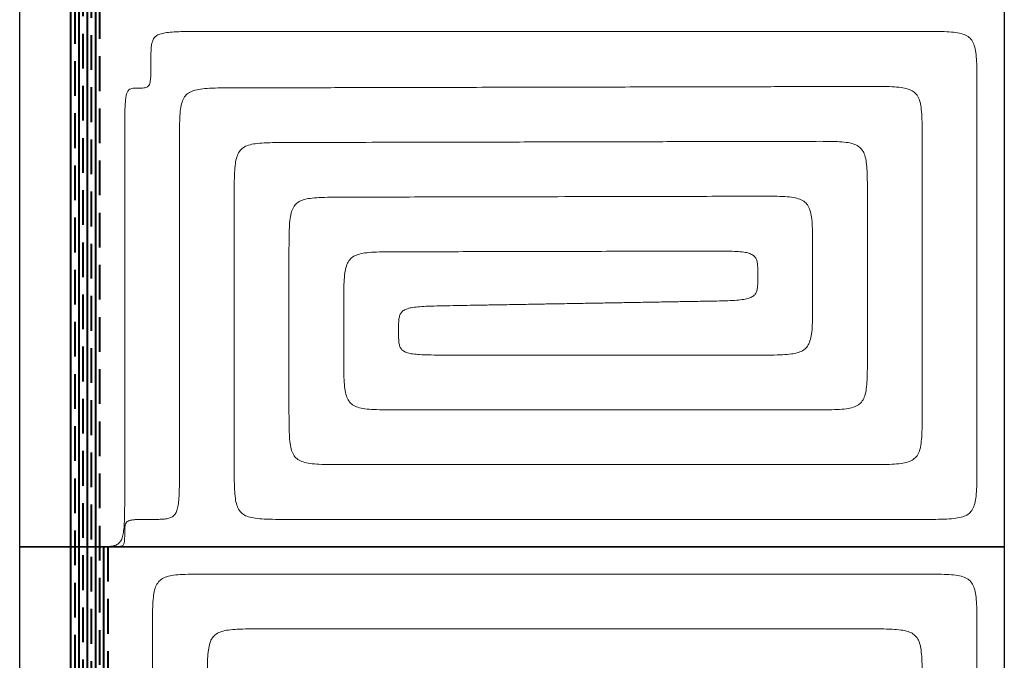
# Model space of a CAD drawing. Header units: millimetres. Extents: x 206445 to 335272, y 14092 to 100072.
# Tile 35 of 38: x 323107 to 326702, y 51022 to 53362. Entities that reach past the tile are written whole.
import ezdxf
from ezdxf.lldxf.tags import DXFTag

# ---------------------------------------------------------------- set-up
doc = ezdxf.new("R2010")
doc.units = ezdxf.units.MM
doc.linetypes.add('DASHED', pattern=[19.05, 12.7, -6.35])
doc.layers.add('IS_Ogrzewanie_płaszczyznowe', color=7, linetype='SOLID', true_color=0x008000)
doc.layers.add('IS_Powrót', color=5, linetype='DASHED', lineweight=35, true_color=0x0000ff)
doc.layers.add('IS_Zasilanie', color=1, linetype='SOLID', lineweight=35, true_color=0xff0000)
doc.layers.add('IS_Rys.pętli_o.p._Powrót', color=251, linetype='DASH', lineweight=0)
doc.layers.add('IS_Rys.pętli_o.p._Zasilanie', color=76, linetype='SOLID', lineweight=0)
tags = doc.linetypes.add('DASH', pattern=[15, 10, -5]).pattern_tags.tags
tags[6:7] = [DXFTag(74, 4), DXFTag(75, 0), DXFTag(340, '0'), DXFTag(46, 0.0), DXFTag(50, 0.0), DXFTag(44, 0.0), DXFTag(45, 0.0)]
tags[4:5] = [DXFTag(74, 4), DXFTag(75, 0), DXFTag(340, '0'), DXFTag(46, 0.0), DXFTag(50, 0.0), DXFTag(44, 0.0), DXFTag(45, 0.0)]
tags = doc.linetypes.add('SOLID', pattern=[10, 10, 0]).pattern_tags.tags
tags[6:7] = [DXFTag(74, 4), DXFTag(75, 0), DXFTag(340, '0'), DXFTag(46, 0.0), DXFTag(50, 0.0), DXFTag(44, 0.0), DXFTag(45, 0.0)]
tags[4:5] = [DXFTag(74, 4), DXFTag(75, 0), DXFTag(340, '0'), DXFTag(46, 0.0), DXFTag(50, 0.0), DXFTag(44, 0.0), DXFTag(45, 0.0)]

msp = doc.modelspace()

# ---------------------------------------------------------------- linework, layer by layer
at = {"layer": 'IS_Ogrzewanie_płaszczyznowe'}
for p, q in [((323106.5, 51436.7), (323106.5, 53418.7)), ((326702.2, 53418.7), (326702.2, 51436.7)), ((323106.5, 51436.7), (326702.2, 51436.7)), ((323106.5, 49454.7), (323106.5, 51436.7)), ((326702.2, 51436.7), (323106.5, 51436.7)), ((326702.2, 51436.7), (326702.2, 49454.7))]:
    msp.add_line(p, q, dxfattribs=at)
at = {"layer": 'IS_Powrót', "color": 4, "lineweight": 40, "ltscale": 10}
for p, q in [((323367.9, 55400.7), (323367.9, 46915.3)), ((323337.6, 54834.5), (323337.6, 46945.6)), ((323307.6, 54734.5), (323307.6, 46975.6)), ((323397.9, 53418.7), (323397.9, 46885.3)), ((323427.9, 51436.7), (323427.9, 46855.3))]:
    msp.add_line(p, q, dxfattribs=at)
at = {"layer": 'IS_Rys.pętli_o.p._Powrót', "ltscale": 10}
for points, knots in [([(323690, 52912.2), (323690, 52928.7), (323690, 52958.9), (323690.8, 53000), (323693.2, 53033.1), (323698.3, 53059.3), (323707.4, 53079.9), (323722.3, 53094.9), (323742.9, 53104), (323769.1, 53109.2), (323802.2, 53111.7), (323843.3, 53112.5), (323873.4, 53112.6), (323890, 53112.6)], [0, 0, 0, 0, 4.973761, 9.047483, 12.321307, 14.922127, 17.04105, 18.97702, 21.095943, 23.696763, 26.970588, 31.04431, 36.01807, 36.01807, 36.01807, 36.01807]), ([(323890, 53112.6), (323908, 53112.7), (323975.1, 53112.8), (324115.9, 53113.1), (324329.5, 53113.6), (324595.3, 53114.2), (324892.4, 53114.9), (325199.9, 53115.6), (325496.9, 53116.2), (325762.7, 53116.9), (325976.4, 53117.3), (326117.1, 53117.7), (326184.3, 53117.8), (326202.2, 53117.8)], [0, 0, 0, 0, 5.385305, 20.151465, 42.213846, 69.487812, 99.888729, 131.331964, 161.732882, 189.006848, 211.069228, 225.835388, 231.220693, 231.220693, 231.220693, 231.220693]), ([(326202.2, 53117.8), (326218.8, 53117.9), (326249, 53118), (326290, 53117.3), (326323.1, 53114.9), (326349.4, 53109.9), (326369.9, 53100.8), (326384.8, 53086), (326394, 53065.4), (326399, 53039.2), (326401.5, 53006.1), (326402.2, 52965), (326402.2, 52934.9), (326402.2, 52918.3)], [0, 0, 0, 0, 4.973693, 9.046939, 12.319478, 14.917842, 17.033028, 18.964626, 21.079813, 23.678177, 26.950715, 31.023962, 35.997655, 35.997655, 35.997655, 35.997655]), ([(323690, 51736.7), (323690, 51745.9), (323690, 51780), (323690, 51851.6), (323690, 51960.2), (323690, 52095.3), (323690, 52246.3), (323690, 52402.6), (323690, 52553.6), (323690, 52688.7), (323690, 52797.4), (323690, 52868.9), (323690, 52903), (323690, 52912.2)], [0, 0, 0, 0, 2.737631, 10.244038, 21.459492, 35.324267, 50.778634, 66.762865, 82.217232, 96.082007, 107.297462, 114.803869, 117.541499, 117.541499, 117.541499, 117.541499]), ([(326402.2, 52918.3), (326402.2, 52910.7), (326402.2, 52882.2), (326402.2, 52822.4), (326402.2, 52731.7), (326402.2, 52618.9), (326402.2, 52492.8), (326402.2, 52362.3), (326402.2, 52236.2), (326402.2, 52123.3), (326402.2, 52032.6), (326402.2, 51972.9), (326402.2, 51944.4), (326402.2, 51936.7)], [0, 0, 0, 0, 2.286098, 8.554432, 17.920059, 29.49804, 42.403433, 55.751296, 68.656689, 80.234669, 89.600297, 95.868631, 98.154729, 98.154729, 98.154729, 98.154729]), ([(324090, 52513.1), (324090, 52529.6), (324090, 52559.8), (324090.8, 52600.9), (324093.2, 52634), (324098.3, 52660.2), (324107.4, 52680.8), (324122.3, 52695.8), (324142.9, 52704.9), (324169.1, 52710.1), (324202.2, 52712.6), (324243.3, 52713.4), (324273.4, 52713.5), (324290, 52713.5)], [0, 0, 0, 0, 4.973761, 9.047483, 12.321307, 14.922127, 17.04105, 18.97702, 21.095943, 23.696763, 26.970588, 31.04431, 36.01807, 36.01807, 36.01807, 36.01807]), ([(324290, 52713.5), (324301.8, 52713.5), (324345.7, 52713.6), (324437.7, 52713.9), (324577.5, 52714.2), (324751.3, 52714.6), (324945.6, 52715), (325146.7, 52715.5), (325341, 52715.9), (325514.8, 52716.3), (325654.5, 52716.6), (325746.6, 52716.8), (325790.5, 52716.9), (325802.2, 52716.9)], [0, 0, 0, 0, 3.52204, 13.179246, 27.608249, 45.445677, 65.32816, 85.892329, 105.774812, 123.61224, 138.041243, 147.698449, 151.220489, 151.220489, 151.220489, 151.220489]), ([(325802.2, 52716.9), (325818.8, 52717), (325849, 52717.1), (325890, 52716.4), (325923.1, 52714), (325949.4, 52709), (325969.9, 52699.9), (325984.8, 52685.1), (325994, 52664.5), (325999, 52638.3), (326001.5, 52605.2), (326002.2, 52564.1), (326002.2, 52534), (326002.2, 52517.4)], [0, 0, 0, 0, 4.973693, 9.046939, 12.319478, 14.917842, 17.033028, 18.964626, 21.079813, 23.678177, 26.950715, 31.023962, 35.997655, 35.997655, 35.997655, 35.997655]), ([(324090, 51936.7), (324090, 51941.2), (324090, 51958), (324090, 51993), (324090, 52046.3), (324090, 52112.5), (324090, 52186.6), (324090, 52263.2), (324090, 52337.3), (324090, 52403.5), (324090, 52456.8), (324090, 52491.9), (324090, 52508.6), (324090, 52513.1)], [0, 0, 0, 0, 1.342289, 5.02276, 10.521816, 17.319861, 24.8973, 32.734537, 40.311976, 47.110022, 52.609078, 56.289548, 57.631837, 57.631837, 57.631837, 57.631837]), ([(326002.2, 52517.4), (326002.2, 52516), (326002.2, 52510.7), (326002.2, 52499.7), (326002.2, 52483.1), (326002.2, 52462.3), (326002.2, 52439.1), (326002.2, 52415.1), (326002.2, 52391.9), (326002.2, 52371.1), (326002.2, 52354.4), (326002.2, 52343.4), (326002.2, 52338.2), (326002.2, 52336.7)], [0, 0, 0, 0, 0.420729, 1.574339, 3.297969, 5.428756, 7.803837, 10.260349, 12.63543, 14.766217, 16.489847, 17.643458, 18.064186, 18.064186, 18.064186, 18.064186]), ([(324490, 52225.4), (324490, 52232.7), (324490, 52246.1), (324490.8, 52264.4), (324493.3, 52279.4), (324498.9, 52291.8), (324509.1, 52301.1), (324523.8, 52307.2), (324543.5, 52311.3), (324569.3, 52313.9), (324602.2, 52315.6), (324643.3, 52316.6), (324673.4, 52317.2), (324690, 52317.4)], [0, 0, 0, 0, 2.203933, 4.012992, 5.490456, 6.75406, 8.011809, 9.516983, 11.474937, 14.030551, 17.295903, 21.369105, 26.342929, 26.342929, 26.342929, 26.342929]), ([(324690, 52317.4), (324693.5, 52317.5), (324706.8, 52317.7), (324734.5, 52318.2), (324776.7, 52318.9), (324829.1, 52319.9), (324887.7, 52320.9), (324948.4, 52321.9), (325007, 52322.9), (325059.4, 52323.9), (325101.6, 52324.6), (325129.3, 52325.1), (325142.6, 52325.3), (325146.1, 52325.4)], [0, 0, 0, 0, 1.062522, 3.975888, 8.328799, 13.709958, 19.708064, 25.91182, 31.909927, 37.291085, 41.643997, 44.557363, 45.619884, 45.619884, 45.619884, 45.619884]), ([(326002.2, 52336.7), (326002.2, 52320.2), (326002.2, 52290), (326001.5, 52248.9), (325999, 52215.8), (325994, 52189.6), (325984.8, 52169), (325970, 52154.1), (325949.4, 52145), (325923.1, 52139.9), (325890, 52137.5), (325849, 52136.7), (325818.8, 52136.7), (325802.2, 52136.7)], [0, 0, 0, 0, 4.973727, 9.047211, 12.320392, 14.919985, 17.03704, 18.970826, 21.087881, 23.687474, 26.960655, 31.034139, 36.007866, 36.007866, 36.007866, 36.007866]), ([(324690, 52136.7), (324673.4, 52136.7), (324643.3, 52136.7), (324602.3, 52137.1), (324569.3, 52138.2), (324543.5, 52140.3), (324523.8, 52144.1), (324509.1, 52150), (324498.9, 52159.1), (324493.3, 52171.4), (324490.8, 52186.4), (324490, 52204.6), (324490, 52218), (324490, 52225.4)], [0, 0, 0, 0, 4.973708, 9.046101, 12.30926, 14.860623, 16.811695, 18.307286, 19.554295, 20.809278, 22.281888, 24.089125, 26.292798, 26.292798, 26.292798, 26.292798]), ([(325802.2, 52136.7), (325793.6, 52136.7), (325761.3, 52136.7), (325693.6, 52136.7), (325590.8, 52136.7), (325463, 52136.7), (325320.1, 52136.7), (325172.2, 52136.7), (325029.3, 52136.7), (324901.4, 52136.7), (324798.7, 52136.7), (324731, 52136.7), (324698.7, 52136.7), (324690, 52136.7)], [0, 0, 0, 0, 2.590398, 9.693103, 20.305379, 33.424493, 48.047708, 63.172292, 77.795507, 90.914621, 101.526897, 108.629602, 111.22, 111.22, 111.22, 111.22]), ([(324290, 51736.7), (324273.4, 51736.7), (324243.3, 51736.7), (324202.2, 51737.5), (324169.1, 51739.9), (324142.9, 51745), (324122.3, 51754.1), (324107.4, 51769), (324098.3, 51789.6), (324093.2, 51815.8), (324090.8, 51848.9), (324090, 51890), (324090, 51920.2), (324090, 51936.7)], [0, 0, 0, 0, 4.973727, 9.047211, 12.320392, 14.919985, 17.03704, 18.970826, 21.087881, 23.687474, 26.960655, 31.034139, 36.007866, 36.007866, 36.007866, 36.007866]), ([(326402.2, 51936.7), (326402.2, 51920.2), (326402.2, 51890), (326401.5, 51848.9), (326399, 51815.8), (326394, 51789.6), (326384.8, 51769), (326370, 51754.1), (326349.4, 51745), (326323.1, 51739.9), (326290, 51737.5), (326249, 51736.7), (326218.8, 51736.7), (326202.2, 51736.7)], [0, 0, 0, 0, 4.973727, 9.047211, 12.320392, 14.919985, 17.03704, 18.970826, 21.087881, 23.687474, 26.960655, 31.034139, 36.007866, 36.007866, 36.007866, 36.007866]), ([(323590, 51536.7), (323598.3, 51536.7), (323613.4, 51536.7), (323634, 51537.5), (323650.8, 51540), (323664.5, 51545.5), (323674.9, 51555.6), (323681.7, 51570.4), (323686, 51590.2), (323688.4, 51616), (323689.7, 51649), (323690, 51690), (323690, 51720.2), (323690, 51736.7)], [0, 0, 0, 0, 2.486897, 4.525676, 6.180838, 7.566947, 8.890051, 10.418843, 12.381443, 14.936057, 18.199887, 22.272352, 27.246062, 27.246062, 27.246062, 27.246062]), ([(326202.2, 51736.7), (326187.4, 51736.7), (326131.8, 51736.7), (326015.5, 51736.7), (325838.7, 51736.7), (325618.9, 51736.7), (325373.3, 51736.7), (325119, 51736.7), (324873.3, 51736.7), (324653.5, 51736.7), (324476.8, 51736.7), (324360.4, 51736.7), (324304.9, 51736.7), (324290, 51736.7)], [0, 0, 0, 0, 4.453659, 16.665304, 34.910939, 57.466566, 82.608189, 108.611811, 133.753434, 156.309061, 174.554696, 186.766341, 191.22, 191.22, 191.22, 191.22]), ([(323490, 51486.7), (323490, 51490.9), (323490, 51498.4), (323490.4, 51508.7), (323491.6, 51517.1), (323494.4, 51524), (323499.4, 51529.2), (323506.9, 51532.6), (323516.7, 51534.7), (323529.7, 51536), (323546.1, 51536.6), (323566.7, 51536.8), (323581.7, 51536.7), (323590, 51536.7)], [0, 0, 0, 0, 1.243449, 2.262838, 3.090419, 3.783474, 4.445025, 5.209421, 6.190722, 7.468029, 9.099943, 11.136176, 13.623031, 13.623031, 13.623031, 13.623031]), ([(323440.8, 51436.7), (323444.9, 51436.7), (323452.3, 51436.7), (323462.4, 51436.9), (323470.6, 51437.5), (323477, 51438.8), (323482.1, 51441.1), (323485.8, 51444.8), (323488, 51450), (323489.2, 51456.5), (323489.8, 51464.8), (323490, 51475.1), (323490, 51482.6), (323490, 51486.7)], [0, 0, 0, 0, 1.223537, 2.225625, 3.030928, 3.670907, 4.193301, 4.672895, 5.200582, 5.850008, 6.668204, 7.686565, 8.929996, 8.929996, 8.929996, 8.929996]), ([(323391.6, 51436.7), (323392, 51436.7), (323393.4, 51436.7), (323396.4, 51436.7), (323401, 51436.7), (323406.6, 51436.7), (323413, 51436.7), (323419.5, 51436.7), (323425.8, 51436.7), (323431.5, 51436.7), (323436, 51436.7), (323439, 51436.7), (323440.4, 51436.7), (323440.8, 51436.7)], [0, 0, 0, 0, 0.114591, 0.42879, 0.898242, 1.478588, 2.12547, 2.79453, 3.441412, 4.021758, 4.49121, 4.805409, 4.92, 4.92, 4.92, 4.92]), ([(323791.6, 50936.7), (323791.6, 50953.3), (323791.6, 50983.5), (323792.4, 51024.6), (323794.8, 51057.7), (323799.9, 51083.9), (323809, 51104.5), (323823.9, 51119.4), (323844.5, 51128.5), (323870.7, 51133.6), (323903.8, 51136), (323944.9, 51136.8), (323975, 51136.7), (323991.6, 51136.7)], [0, 0, 0, 0, 4.973727, 9.047211, 12.320392, 14.919985, 17.03704, 18.970826, 21.087881, 23.687474, 26.960655, 31.034139, 36.007866, 36.007866, 36.007866, 36.007866]), ([(323991.6, 51136.7), (324008.8, 51136.7), (324073, 51136.7), (324207.5, 51136.7), (324411.8, 51136.7), (324665.9, 51136.7), (324949.9, 51136.7), (325243.9, 51136.7), (325527.9, 51136.7), (325782, 51136.7), (325986.3, 51136.7), (326120.8, 51136.7), (326185.1, 51136.7), (326202.2, 51136.7)], [0, 0, 0, 0, 5.148655, 19.265935, 40.358813, 66.43426, 95.499249, 125.560751, 154.62574, 180.701187, 201.794065, 215.911345, 221.06, 221.06, 221.06, 221.06]), ([(326202.2, 51136.7), (326218.8, 51136.7), (326249, 51136.8), (326290, 51136), (326323.1, 51133.6), (326349.4, 51128.5), (326370, 51119.4), (326384.8, 51104.5), (326394, 51083.9), (326399, 51057.7), (326401.5, 51024.6), (326402.2, 50983.5), (326402.2, 50953.3), (326402.2, 50936.7)], [0, 0, 0, 0, 4.973727, 9.047211, 12.320392, 14.919985, 17.03704, 18.970826, 21.087881, 23.687474, 26.960655, 31.034139, 36.007866, 36.007866, 36.007866, 36.007866])]:
    msp.add_open_spline(points, degree=3, knots=knots, dxfattribs=at)
at = {"layer": 'IS_Rys.pętli_o.p._Zasilanie', "ltscale": 10}
for points, knots in [([(323585.9, 53215.3), (323585.9, 53223.9), (323585.8, 53239.5), (323586.6, 53260.8), (323589.1, 53278.2), (323594.6, 53292.3), (323604.6, 53303.1), (323619.5, 53310.1), (323639.3, 53314.5), (323665.1, 53317.1), (323698.1, 53318.4), (323739.1, 53318.8), (323769.3, 53318.7), (323785.9, 53318.7)], [0, 0, 0, 0, 2.571698, 4.679816, 6.389767, 7.815644, 9.162401, 10.70176, 12.668069, 15.223732, 18.487778, 22.560267, 27.533977, 27.533977, 27.533977, 27.533977]), ([(323785.9, 53318.7), (323806.2, 53318.7), (323882.2, 53318.7), (324041.4, 53318.7), (324283.2, 53318.7), (324583.9, 53318.7), (324920.1, 53318.7), (325268, 53318.7), (325604.1, 53318.7), (325904.9, 53318.7), (326146.7, 53318.7), (326305.9, 53318.7), (326381.9, 53318.7), (326402.2, 53318.7)], [0, 0, 0, 0, 6.093701, 22.802236, 47.766753, 78.6284, 113.028325, 148.607675, 183.0076, 213.869247, 238.833764, 255.542299, 261.636, 261.636, 261.636, 261.636]), ([(326402.2, 53318.7), (326418.8, 53318.7), (326449, 53318.8), (326490, 53318), (326523.1, 53315.6), (326549.4, 53310.5), (326570, 53301.4), (326584.8, 53286.5), (326594, 53265.9), (326599, 53239.7), (326601.5, 53206.6), (326602.2, 53165.5), (326602.2, 53135.3), (326602.2, 53118.7)], [0, 0, 0, 0, 4.973727, 9.047211, 12.320392, 14.919985, 17.03704, 18.970826, 21.087881, 23.687474, 26.960655, 31.034139, 36.007866, 36.007866, 36.007866, 36.007866]), ([(323537.9, 53111.9), (323541.9, 53111.9), (323549.1, 53111.9), (323559, 53112.3), (323567.1, 53113.6), (323573.7, 53116.5), (323578.7, 53121.8), (323581.9, 53129.4), (323583.9, 53139.6), (323585.1, 53152.9), (323585.7, 53170), (323585.9, 53191.2), (323585.9, 53206.8), (323585.9, 53215.3)], [0, 0, 0, 0, 1.191725, 2.168921, 2.96401, 3.63695, 4.295491, 5.074724, 6.085577, 7.405336, 9.092672, 11.198315, 13.769971, 13.769971, 13.769971, 13.769971]), ([(323490, 52911.9), (323490, 52928.5), (323490, 52958.7), (323490.2, 52999.7), (323490.8, 53032.6), (323492, 53058.3), (323494, 53077.8), (323497, 53092), (323501.5, 53102.1), (323508.2, 53108.4), (323516.7, 53111.2), (323526.7, 53111.9), (323534, 53111.9), (323537.9, 53111.9)], [0, 0, 0, 0, 4.973705, 9.045909, 12.307333, 14.850269, 16.771204, 18.177299, 19.201618, 20.025826, 20.857622, 21.838957, 23.030751, 23.030751, 23.030751, 23.030751]), ([(326602.2, 53118.7), (326602.2, 53108), (326602.2, 53067.9), (326602.2, 52983.8), (326602.2, 52856.1), (326602.2, 52697.2), (326602.2, 52519.6), (326602.2, 52335.9), (326602.2, 52158.3), (326602.2, 51999.4), (326602.2, 51871.7), (326602.2, 51787.6), (326602.2, 51747.5), (326602.2, 51736.7)], [0, 0, 0, 0, 3.218783, 12.044478, 25.231104, 41.532682, 59.703231, 78.496769, 96.667318, 112.968896, 126.155522, 134.981217, 138.2, 138.2, 138.2, 138.2]), ([(323490, 51636.7), (323490, 51646.6), (323490, 51683.7), (323490, 51761.3), (323490, 51879.1), (323490, 52025.7), (323490, 52189.6), (323490, 52359.1), (323490, 52523), (323490, 52669.5), (323490, 52787.4), (323490, 52865), (323490, 52902), (323490, 52911.9)], [0, 0, 0, 0, 2.969991, 11.113515, 23.280897, 38.322464, 55.088542, 72.429458, 89.195536, 104.237103, 116.404485, 124.548009, 127.518, 127.518, 127.518, 127.518]), ([(323890, 52712.6), (323890, 52729.2), (323890, 52759.4), (323890.8, 52800.4), (323893.2, 52833.5), (323898.3, 52859.8), (323907.4, 52880.4), (323922.3, 52895.3), (323942.9, 52904.5), (323969.1, 52909.6), (324002.2, 52912.1), (324043.3, 52913), (324073.4, 52913), (324090, 52913.1)], [0, 0, 0, 0, 4.973761, 9.047483, 12.321307, 14.922127, 17.04105, 18.97702, 21.095943, 23.696763, 26.970588, 31.04431, 36.01807, 36.01807, 36.01807, 36.01807]), ([(324090, 52913.1), (324104.9, 52913.1), (324160.4, 52913.2), (324276.8, 52913.5), (324453.5, 52913.9), (324673.3, 52914.4), (324919, 52914.9), (325173.3, 52915.5), (325418.9, 52916.1), (325638.7, 52916.6), (325815.5, 52917), (325931.8, 52917.2), (325987.4, 52917.4), (326002.2, 52917.4)], [0, 0, 0, 0, 4.453673, 16.665356, 34.911047, 57.466744, 82.608445, 108.612146, 133.753847, 156.309544, 174.555235, 186.766918, 191.220591, 191.220591, 191.220591, 191.220591]), ([(326002.2, 52917.4), (326018.8, 52917.4), (326049, 52917.5), (326090, 52916.9), (326123.1, 52914.5), (326149.4, 52909.5), (326169.9, 52900.4), (326184.8, 52885.5), (326194, 52865), (326199, 52838.7), (326201.5, 52805.6), (326202.2, 52764.6), (326202.2, 52734.4), (326202.2, 52717.8)], [0, 0, 0, 0, 4.973693, 9.046939, 12.319478, 14.917842, 17.033028, 18.964626, 21.079813, 23.678177, 26.950715, 31.023962, 35.997655, 35.997655, 35.997655, 35.997655]), ([(326202.2, 52717.8), (326202.2, 52713.3), (326202.2, 52696.5), (326202.2, 52661.1), (326202.2, 52607.4), (326202.2, 52540.6), (326202.2, 52465.9), (326202.2, 52388.7), (326202.2, 52314), (326202.2, 52247.2), (326202.2, 52193.5), (326202.2, 52158.1), (326202.2, 52141.3), (326202.2, 52136.7)], [0, 0, 0, 0, 1.353413, 5.064385, 10.609014, 17.463398, 25.103635, 33.005823, 40.646059, 47.500443, 53.045072, 56.756044, 58.109458, 58.109458, 58.109458, 58.109458]), ([(323890, 51736.7), (323890, 51744.3), (323890, 51772.7), (323890, 51832.1), (323890, 51922.2), (323890, 52034.4), (323890, 52159.8), (323890, 52289.6), (323890, 52414.9), (323890, 52527.1), (323890, 52617.3), (323890, 52676.7), (323890, 52705), (323890, 52712.6)], [0, 0, 0, 0, 2.272868, 8.504924, 17.816349, 29.327323, 42.158027, 55.428641, 68.259345, 79.77032, 89.081745, 95.313801, 97.586668, 97.586668, 97.586668, 97.586668]), ([(324290, 52313.5), (324290, 52330.1), (324290, 52360.3), (324290.8, 52401.3), (324293.2, 52434.4), (324298.3, 52460.7), (324307.4, 52481.3), (324322.3, 52496.2), (324342.9, 52505.4), (324369.1, 52510.5), (324402.2, 52513), (324443.3, 52513.9), (324473.4, 52513.9), (324490, 52514)], [0, 0, 0, 0, 4.973761, 9.047483, 12.321307, 14.922127, 17.04105, 18.97702, 21.095943, 23.696763, 26.970588, 31.04431, 36.01807, 36.01807, 36.01807, 36.01807]), ([(324490, 52514), (324498.7, 52514), (324531, 52514.1), (324598.7, 52514.2), (324701.4, 52514.4), (324829.3, 52514.7), (324972.2, 52515.1), (325120.1, 52515.4), (325263, 52515.7), (325390.8, 52516), (325493.6, 52516.2), (325561.3, 52516.4), (325593.6, 52516.5), (325602.2, 52516.5)], [0, 0, 0, 0, 2.590407, 9.693137, 20.30545, 33.424609, 48.047875, 63.172511, 77.795778, 90.914937, 101.52725, 108.629979, 111.220387, 111.220387, 111.220387, 111.220387]), ([(325602.2, 52516.5), (325618.8, 52516.5), (325649, 52516.6), (325690, 52516.4), (325722.9, 52515.3), (325748.8, 52513.2), (325768.4, 52509.4), (325783.2, 52503.4), (325793.4, 52494.2), (325799, 52481.7), (325801.5, 52466.5), (325802.2, 52447.9), (325802.2, 52434.3), (325802.2, 52426.8)], [0, 0, 0, 0, 4.973693, 9.045988, 12.308939, 14.86014, 16.811726, 18.310184, 19.565416, 20.836185, 22.3319, 24.169058, 26.409593, 26.409593, 26.409593, 26.409593]), ([(325802.2, 52426.8), (325802.2, 52419.4), (325802.2, 52405.8), (325801.5, 52387.2), (325799, 52371.9), (325793.3, 52359.3), (325783.2, 52349.9), (325768.5, 52343.6), (325748.8, 52339.5), (325723, 52336.8), (325690, 52335.1), (325649, 52334.1), (325618.8, 52333.6), (325602.3, 52333.3)], [0, 0, 0, 0, 2.24083, 4.080047, 5.581252, 6.861801, 8.129288, 9.638733, 11.598223, 14.15431, 17.419781, 21.493005, 26.466831, 26.466831, 26.466831, 26.466831]), ([(325602.3, 52333.3), (325598.7, 52333.2), (325585.5, 52333), (325557.7, 52332.5), (325515.6, 52331.8), (325463.1, 52330.9), (325404.5, 52329.8), (325343.9, 52328.8), (325285.3, 52327.8), (325232.8, 52326.9), (325190.7, 52326.1), (325162.9, 52325.7), (325149.7, 52325.4), (325146.1, 52325.4)], [0, 0, 0, 0, 1.062522, 3.975888, 8.328799, 13.709958, 19.708064, 25.91182, 31.909927, 37.291085, 41.643997, 44.557363, 45.619884, 45.619884, 45.619884, 45.619884]), ([(324290, 52136.7), (324290, 52138.1), (324290, 52143.3), (324290, 52154), (324290, 52170.4), (324290, 52190.7), (324290, 52213.4), (324290, 52236.9), (324290, 52259.6), (324290, 52279.9), (324290, 52296.3), (324290, 52307), (324290, 52312.1), (324290, 52313.5)], [0, 0, 0, 0, 0.411711, 1.540596, 3.227282, 5.312399, 7.636573, 10.040433, 12.364608, 14.449724, 16.136411, 17.265295, 17.677006, 17.677006, 17.677006, 17.677006]), ([(324490, 51936.7), (324473.4, 51936.7), (324443.3, 51936.7), (324402.2, 51937.5), (324369.1, 51939.9), (324342.9, 51945), (324322.3, 51954.1), (324307.4, 51969), (324298.3, 51989.6), (324293.2, 52015.8), (324290.8, 52048.9), (324290, 52090), (324290, 52120.2), (324290, 52136.7)], [0, 0, 0, 0, 4.973727, 9.047211, 12.320392, 14.919985, 17.03704, 18.970826, 21.087881, 23.687474, 26.960655, 31.034139, 36.007866, 36.007866, 36.007866, 36.007866]), ([(326202.2, 52136.7), (326202.2, 52120.2), (326202.2, 52090), (326201.5, 52048.9), (326199, 52015.8), (326194, 51989.6), (326184.8, 51969), (326170, 51954.1), (326149.4, 51945), (326123.1, 51939.9), (326090, 51937.5), (326049, 51936.7), (326018.8, 51936.7), (326002.2, 51936.7)], [0, 0, 0, 0, 4.973727, 9.047211, 12.320392, 14.919985, 17.03704, 18.970826, 21.087881, 23.687474, 26.960655, 31.034139, 36.007866, 36.007866, 36.007866, 36.007866]), ([(326002.2, 51936.7), (325990.5, 51936.7), (325946.6, 51936.7), (325854.5, 51936.7), (325714.8, 51936.7), (325541, 51936.7), (325346.7, 51936.7), (325145.6, 51936.7), (324951.3, 51936.7), (324777.5, 51936.7), (324637.7, 51936.7), (324545.7, 51936.7), (324501.8, 51936.7), (324490, 51936.7)], [0, 0, 0, 0, 3.522029, 13.179204, 27.608159, 45.44553, 65.327949, 85.892051, 105.77447, 123.611841, 138.040796, 147.697971, 151.22, 151.22, 151.22, 151.22]), ([(324090, 51536.7), (324073.4, 51536.7), (324043.3, 51536.7), (324002.2, 51537.5), (323969.1, 51539.9), (323942.9, 51545), (323922.3, 51554.1), (323907.4, 51569), (323898.3, 51589.6), (323893.2, 51615.8), (323890.8, 51648.9), (323890, 51690), (323890, 51720.2), (323890, 51736.7)], [0, 0, 0, 0, 4.973727, 9.047211, 12.320392, 14.919985, 17.03704, 18.970826, 21.087881, 23.687474, 26.960655, 31.034139, 36.007866, 36.007866, 36.007866, 36.007866]), ([(326602.2, 51736.7), (326602.2, 51720.2), (326602.2, 51690), (326601.5, 51648.9), (326599, 51615.8), (326594, 51589.6), (326584.8, 51569), (326570, 51554.1), (326549.4, 51545), (326523.1, 51539.9), (326490, 51537.5), (326449, 51536.7), (326418.8, 51536.7), (326402.2, 51536.7)], [0, 0, 0, 0, 4.973727, 9.047211, 12.320392, 14.919985, 17.03704, 18.970826, 21.087881, 23.687474, 26.960655, 31.034139, 36.007866, 36.007866, 36.007866, 36.007866]), ([(323390.8, 51436.7), (323399, 51436.7), (323414, 51436.7), (323434.5, 51437.5), (323451.1, 51440), (323464.8, 51445.5), (323475.1, 51455.6), (323481.8, 51470.4), (323486, 51490.2), (323488.5, 51516), (323489.7, 51549), (323490, 51590), (323490, 51620.2), (323490, 51636.7)], [0, 0, 0, 0, 2.467003, 4.489515, 6.131831, 7.508642, 8.826251, 10.352604, 12.314352, 14.868725, 18.132505, 22.204965, 27.178675, 27.178675, 27.178675, 27.178675]), ([(326402.2, 51536.7), (326384.3, 51536.7), (326317.1, 51536.7), (326176.4, 51536.7), (325962.7, 51536.7), (325696.9, 51536.7), (325399.9, 51536.7), (325092.4, 51536.7), (324795.3, 51536.7), (324529.5, 51536.7), (324315.9, 51536.7), (324175.1, 51536.7), (324108, 51536.7), (324090, 51536.7)], [0, 0, 0, 0, 5.385289, 20.151405, 42.213719, 69.487603, 99.88843, 131.33157, 161.732397, 189.006281, 211.068595, 225.834711, 231.22, 231.22, 231.22, 231.22]), ([(323291.6, 51436.7), (323292.4, 51436.7), (323295.3, 51436.7), (323301.3, 51436.7), (323310.5, 51436.7), (323321.9, 51436.7), (323334.6, 51436.7), (323347.8, 51436.7), (323360.6, 51436.7), (323372, 51436.7), (323381.1, 51436.7), (323387.2, 51436.7), (323390.1, 51436.7), (323390.8, 51436.7)], [0, 0, 0, 0, 0.231044, 0.864553, 1.811089, 2.981217, 4.2855, 5.6345, 6.938783, 8.108911, 9.055447, 9.688956, 9.92, 9.92, 9.92, 9.92]), ([(323591.6, 51136.7), (323591.6, 51153.3), (323591.6, 51183.5), (323592.4, 51224.6), (323594.8, 51257.7), (323599.9, 51283.9), (323609, 51304.5), (323623.9, 51319.4), (323644.5, 51328.5), (323670.7, 51333.6), (323703.8, 51336), (323744.9, 51336.8), (323775, 51336.7), (323791.6, 51336.7)], [0, 0, 0, 0, 4.973727, 9.047211, 12.320392, 14.919985, 17.03704, 18.970826, 21.087881, 23.687474, 26.960655, 31.034139, 36.007866, 36.007866, 36.007866, 36.007866]), ([(323791.6, 51336.7), (323811.9, 51336.7), (323887.7, 51336.7), (324046.6, 51336.7), (324287.9, 51336.7), (324587.9, 51336.7), (324923.3, 51336.7), (325270.5, 51336.7), (325605.9, 51336.7), (325906, 51336.7), (326147.2, 51336.7), (326306.1, 51336.7), (326382, 51336.7), (326402.2, 51336.7)], [0, 0, 0, 0, 6.080285, 22.752036, 47.661593, 78.455297, 112.779489, 148.280511, 182.604703, 213.398407, 238.307964, 254.979715, 261.06, 261.06, 261.06, 261.06]), ([(326402.2, 51336.7), (326418.8, 51336.7), (326449, 51336.8), (326490, 51336), (326523.1, 51333.6), (326549.4, 51328.5), (326570, 51319.4), (326584.8, 51304.5), (326594, 51283.9), (326599, 51257.7), (326601.5, 51224.6), (326602.2, 51183.5), (326602.2, 51153.3), (326602.2, 51136.7)], [0, 0, 0, 0, 4.973727, 9.047211, 12.320392, 14.919985, 17.03704, 18.970826, 21.087881, 23.687474, 26.960655, 31.034139, 36.007866, 36.007866, 36.007866, 36.007866]), ([(323591.6, 49654.7), (323591.6, 49666.3), (323591.6, 49709.3), (323591.6, 49799.5), (323591.6, 49936.5), (323591.6, 50106.8), (323591.6, 50297.2), (323591.6, 50494.3), (323591.6, 50684.7), (323591.6, 50855), (323591.6, 50992), (323591.6, 51082.2), (323591.6, 51125.2), (323591.6, 51136.7)], [0, 0, 0, 0, 3.45169, 12.916003, 27.056799, 44.537941, 64.023291, 84.176709, 103.662059, 121.143201, 135.283997, 144.74831, 148.2, 148.2, 148.2, 148.2]), ([(326602.2, 51136.7), (326602.2, 51126), (326602.2, 51085.9), (326602.2, 51001.8), (326602.2, 50874.1), (326602.2, 50715.2), (326602.2, 50537.6), (326602.2, 50353.9), (326602.2, 50176.3), (326602.2, 50017.4), (326602.2, 49889.7), (326602.2, 49805.6), (326602.2, 49765.5), (326602.2, 49754.7)], [0, 0, 0, 0, 3.218783, 12.044478, 25.231104, 41.532682, 59.703231, 78.496769, 96.667318, 112.968896, 126.155522, 134.981217, 138.2, 138.2, 138.2, 138.2])]:
    msp.add_open_spline(points, degree=3, knots=knots, dxfattribs=at)
at = {"layer": 'IS_Zasilanie', "color": 30, "lineweight": 40, "ltscale": 10}
for p, q in [((323352.9, 55400.7), (323352.9, 46930.3)), ((323322.6, 54783.1), (323322.6, 46960.6)), ((323292.6, 54683.1), (323292.6, 46990.6)), ((323382.9, 53418.7), (323382.9, 46900.3)), ((323412.9, 51436.7), (323412.9, 46870.3))]:
    msp.add_line(p, q, dxfattribs=at)

doc.saveas('drawing.dxf')
